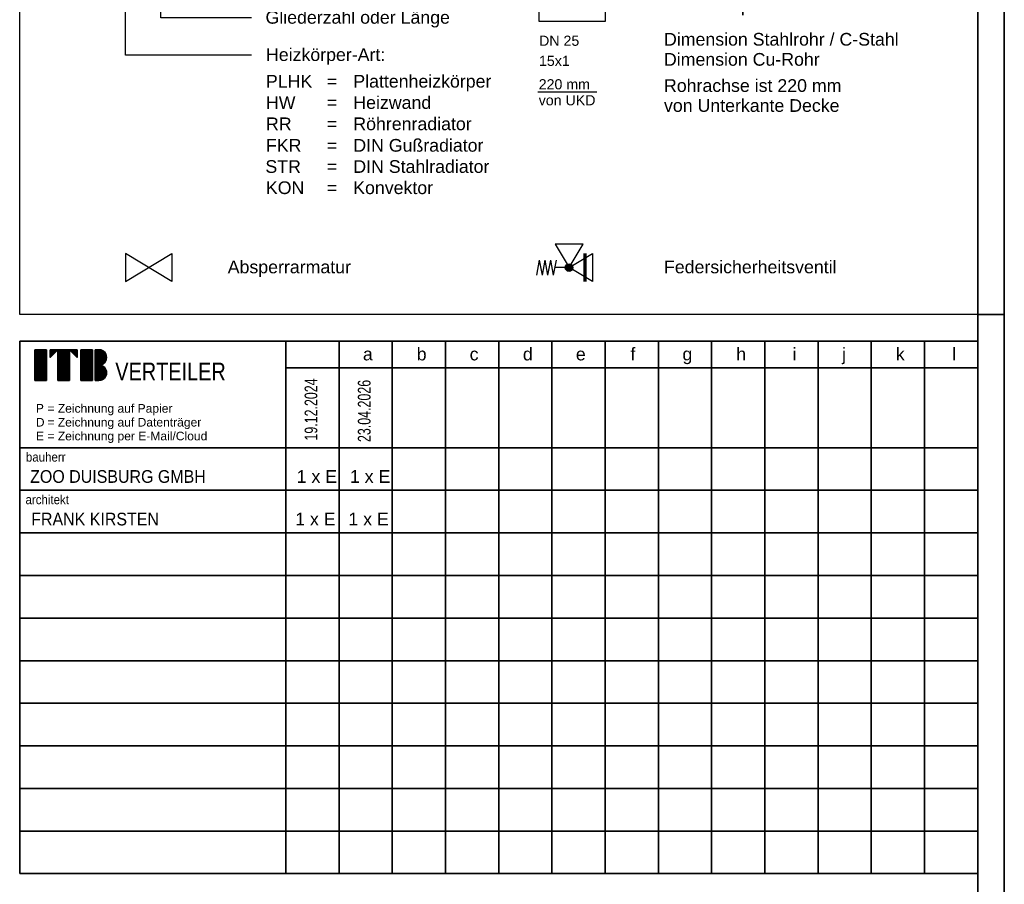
# Model space of a CAD drawing. Extents: x 199 to 1388, y 138 to 979.
# Tile 135 of 155: x 1203 to 1388, y 328 to 490. Entities that reach past the tile are written whole.
import ezdxf
from ezdxf.lldxf.tags import DXFTag

# ---------------------------------------------------------------- set-up
doc = ezdxf.new("R2010")
doc.units = 0
doc.layers.get('0').update_dxf_attribs({"lineweight": 25})
for name, color, linetype, lineweight in [('H_Geometrie', 7, 'Continuous', 25), ('Rahmen', 7, 'Continuous', 35), ('X_Geometrie', 7, 'Continuous', 25), ('X_Rahmen', 7, 'Continuous', 25), ('X_Text', 7, 'Continuous', 25), ('X_Verteiler', 7, 'Continuous', 35)]:
    doc.layers.add(name, color=color, linetype=linetype, lineweight=lineweight)
for name, color, linetype, lineweight, true_color in [('H_Ruecklauf', 5, 'STRICHLINIE2', 35, 0x0000ff), ('H_Vorlauf', 1, 'Continuous', 35, 0xff0000), ('UPO_Loop2', 140, 'Continuous', 30, 0x00bfff), ('Uponor_ZonenGrenze', 1, 'Continuous', 25, 0xff0000)]:
    doc.layers.add(name, color=color, linetype=linetype, lineweight=lineweight, true_color=true_color)
doc.styles.get("Standard").update_dxf_attribs({"font": 'arial.ttf'})
tags = doc.linetypes.add('STRICHLINIE2', pattern=[9.525, 6.35, -3.175]).pattern_tags.tags
tags[6:7] = [DXFTag(74, 4), DXFTag(75, 0), DXFTag(340, '0'), DXFTag(46, 0.0), DXFTag(50, 0.0), DXFTag(44, 0.0), DXFTag(45, 0.0)]
tags[4:5] = [DXFTag(74, 4), DXFTag(75, 0), DXFTag(340, '0'), DXFTag(46, 0.0), DXFTag(50, 0.0), DXFTag(44, 0.0), DXFTag(45, 0.0)]

# ---------------------------------------------------------------- blocks, each defined once
blk = doc.blocks.new('Blockreferenz-A07ET475DI', base_point=(1203.17, 329.99))
at = {"color": 0, "linetype": 'ByBlock', "ltscale": 0.35}
for p, q in [((1383.17, 429.99), (1203.17, 429.99)), ((1203.17, 329.99), (1203.17, 429.99)), ((1253.17, 329.99), (1253.17, 429.99)), ((1263.17, 329.99), (1263.17, 429.99)), ((1273.17, 329.99), (1273.17, 429.99)), ((1283.17, 329.99), (1283.17, 429.99)), ((1293.17, 329.99), (1293.17, 429.99)), ((1303.17, 329.99), (1303.17, 429.99)), ((1313.17, 329.99), (1313.17, 429.99)), ((1323.17, 329.99), (1323.17, 429.99)), ((1333.17, 329.99), (1333.17, 429.99)), ((1343.17, 329.99), (1343.17, 429.99)), ((1353.17, 329.99), (1353.17, 429.99)), ((1363.17, 329.99), (1363.17, 429.99)), ((1373.17, 329.99), (1373.17, 429.99)), ((1383.17, 329.99), (1383.17, 429.99)), ((1206.04, 422.64), (1206.04, 428.4)), ((1206.04, 428.4), (1208.2, 428.4)), ((1208.2, 428.4), (1208.2, 422.64)), ((1208.92, 428.4), (1213.96, 428.4)), ((1210.36, 428.4), (1208.92, 426.96)), ((1208.92, 426.96), (1208.92, 428.4)), ((1210.36, 422.64), (1210.36, 428.4)), ((1210.36, 422.64), (1210.36, 428.4)), ((1212.52, 428.4), (1212.52, 422.64)), ((1213.96, 426.96), (1212.52, 428.4)), ((1213.96, 426.96), (1212.52, 428.4)), ((1213.96, 428.4), (1213.96, 426.96)), ((1214.68, 422.64), (1214.68, 428.4)), ((1214.68, 428.4), (1216.84, 428.4)), ((1216.84, 428.4), (1216.84, 422.64)), ((1217.34, 422.64), (1217.34, 428.4)), ((1217.34, 428.4), (1218.06, 428.4)), ((1383.17, 424.99), (1253.17, 424.99)), ((1208.2, 422.64), (1206.04, 422.64)), ((1212.52, 422.64), (1210.36, 422.64)), ((1212.52, 422.64), (1210.36, 422.64)), ((1216.84, 422.64), (1214.68, 422.64)), ((1218.06, 422.64), (1217.34, 422.64)), ((1383.17, 409.99), (1203.17, 409.99)), ((1383.17, 401.99), (1203.17, 401.99)), ((1383.17, 393.99), (1203.17, 393.99)), ((1383.17, 385.99), (1203.17, 385.99)), ((1383.17, 377.99), (1203.17, 377.99)), ((1383.17, 369.99), (1203.17, 369.99)), ((1383.17, 361.99), (1203.17, 361.99)), ((1383.17, 353.99), (1203.17, 353.99)), ((1383.17, 345.99), (1203.17, 345.99)), ((1383.17, 337.99), (1203.17, 337.99)), ((1383.17, 329.99), (1203.17, 329.99))]:
    blk.add_line(p, q, dxfattribs=at)
for centre, end_param in [((1218.06, 426.96), 3.141593), ((1218.06, 424.08), 3.136357)]:
    blk.add_ellipse(centre, major_axis=(0, -1.44), ratio=1, start_param=0, end_param=end_param, dxfattribs=at)
at = {"layer": 'X_Geometrie', "color": 0, "linetype": 'ByBlock', "ltscale": 0.25}
for p, q in [((1206.04, 428.4), (1208.2, 428.4)), ((1206.04, 428.36), (1208.2, 428.36)), ((1206.04, 428.32), (1208.2, 428.32)), ((1206.04, 428.29), (1208.2, 428.29)), ((1206.04, 428.25), (1208.2, 428.25)), ((1206.04, 428.21), (1208.2, 428.21)), ((1206.04, 428.17), (1208.2, 428.17)), ((1206.04, 428.14), (1208.2, 428.14)), ((1206.04, 428.1), (1208.2, 428.1)), ((1206.04, 428.06), (1208.2, 428.06)), ((1206.04, 428.02), (1208.2, 428.02)), ((1206.04, 427.99), (1208.2, 427.99)), ((1206.04, 427.95), (1208.2, 427.95)), ((1206.04, 427.91), (1208.2, 427.91)), ((1206.04, 427.87), (1208.2, 427.87)), ((1206.04, 427.84), (1208.2, 427.84)), ((1206.04, 427.8), (1208.2, 427.8)), ((1206.04, 427.76), (1208.2, 427.76)), ((1206.04, 427.72), (1208.2, 427.72)), ((1206.04, 427.69), (1208.2, 427.69)), ((1206.04, 427.65), (1208.2, 427.65)), ((1206.04, 427.61), (1208.2, 427.61)), ((1206.04, 427.57), (1208.2, 427.57)), ((1206.04, 427.54), (1208.2, 427.54)), ((1206.04, 427.5), (1208.2, 427.5)), ((1206.04, 427.46), (1208.2, 427.46)), ((1206.04, 427.42), (1208.2, 427.42)), ((1206.04, 427.39), (1208.2, 427.39)), ((1208.92, 428.4), (1210.36, 428.4)), ((1208.92, 428.36), (1210.32, 428.36)), ((1208.92, 428.32), (1210.28, 428.32)), ((1208.92, 428.29), (1210.24, 428.29)), ((1208.92, 428.25), (1210.21, 428.25)), ((1208.92, 428.21), (1210.17, 428.21)), ((1208.92, 428.17), (1210.13, 428.17)), ((1208.92, 428.14), (1210.09, 428.14)), ((1208.92, 428.1), (1210.06, 428.1)), ((1208.92, 428.06), (1210.02, 428.06)), ((1208.92, 428.02), (1209.98, 428.02)), ((1208.92, 427.99), (1209.94, 427.99)), ((1208.92, 427.95), (1209.91, 427.95)), ((1208.92, 427.91), (1209.87, 427.91)), ((1208.92, 427.87), (1209.83, 427.87)), ((1208.92, 427.84), (1209.79, 427.84)), ((1208.92, 427.8), (1209.76, 427.8)), ((1208.92, 427.76), (1209.72, 427.76)), ((1208.92, 427.72), (1209.68, 427.72)), ((1208.92, 427.69), (1209.64, 427.69)), ((1208.92, 427.65), (1209.61, 427.65)), ((1208.92, 427.61), (1209.57, 427.61)), ((1208.92, 427.57), (1209.53, 427.57)), ((1208.92, 427.54), (1209.49, 427.54)), ((1208.92, 427.5), (1209.46, 427.5)), ((1208.92, 427.46), (1209.42, 427.46)), ((1208.92, 427.42), (1209.38, 427.42)), ((1208.92, 427.39), (1209.34, 427.39)), ((1210.36, 428.4), (1212.52, 428.4)), ((1210.36, 428.36), (1212.52, 428.36)), ((1210.36, 428.32), (1212.52, 428.32)), ((1210.36, 428.29), (1212.52, 428.29)), ((1210.36, 428.25), (1212.52, 428.25)), ((1210.36, 428.21), (1212.52, 428.21)), ((1210.36, 428.17), (1212.52, 428.17)), ((1210.36, 428.14), (1212.52, 428.14)), ((1210.36, 428.1), (1212.52, 428.1)), ((1210.36, 428.06), (1212.52, 428.06)), ((1210.36, 428.02), (1212.52, 428.02)), ((1210.36, 427.99), (1212.52, 427.99)), ((1210.36, 427.95), (1212.52, 427.95)), ((1210.36, 427.91), (1212.52, 427.91)), ((1210.36, 427.87), (1212.52, 427.87)), ((1210.36, 427.84), (1212.52, 427.84)), ((1210.36, 427.8), (1212.52, 427.8)), ((1210.36, 427.76), (1212.52, 427.76)), ((1210.36, 427.72), (1212.52, 427.72)), ((1210.36, 427.69), (1212.52, 427.69)), ((1210.36, 427.65), (1212.52, 427.65)), ((1210.36, 427.61), (1212.52, 427.61)), ((1210.36, 427.57), (1212.52, 427.57)), ((1210.36, 427.54), (1212.52, 427.54)), ((1210.36, 427.5), (1212.52, 427.5)), ((1210.36, 427.46), (1212.52, 427.46)), ((1210.36, 427.42), (1212.52, 427.42)), ((1210.36, 427.39), (1212.52, 427.39)), ((1212.52, 428.4), (1213.96, 428.4)), ((1212.56, 428.36), (1213.96, 428.36)), ((1212.6, 428.32), (1213.96, 428.32)), ((1212.64, 428.29), (1213.96, 428.29)), ((1212.67, 428.25), (1213.96, 428.25)), ((1212.71, 428.21), (1213.96, 428.21)), ((1212.75, 428.17), (1213.96, 428.17)), ((1212.79, 428.14), (1213.96, 428.14)), ((1212.82, 428.1), (1213.96, 428.1)), ((1212.86, 428.06), (1213.96, 428.06)), ((1212.9, 428.02), (1213.96, 428.02)), ((1212.94, 427.99), (1213.96, 427.99)), ((1212.97, 427.95), (1213.96, 427.95)), ((1213.01, 427.91), (1213.96, 427.91)), ((1213.05, 427.87), (1213.96, 427.87)), ((1213.09, 427.84), (1213.96, 427.84)), ((1213.12, 427.8), (1213.96, 427.8)), ((1213.16, 427.76), (1213.96, 427.76)), ((1213.2, 427.72), (1213.96, 427.72)), ((1213.24, 427.69), (1213.96, 427.69)), ((1213.27, 427.65), (1213.96, 427.65)), ((1213.31, 427.61), (1213.96, 427.61)), ((1213.35, 427.57), (1213.96, 427.57)), ((1213.39, 427.54), (1213.96, 427.54)), ((1213.42, 427.5), (1213.96, 427.5)), ((1213.46, 427.46), (1213.96, 427.46)), ((1213.5, 427.42), (1213.96, 427.42)), ((1213.54, 427.39), (1213.96, 427.39)), ((1214.68, 428.4), (1216.84, 428.4)), ((1214.68, 428.36), (1216.84, 428.36)), ((1214.68, 428.32), (1216.84, 428.32)), ((1214.68, 428.29), (1216.84, 428.29)), ((1214.68, 428.25), (1216.84, 428.25)), ((1214.68, 428.21), (1216.84, 428.21)), ((1214.68, 428.17), (1216.84, 428.17)), ((1214.68, 428.14), (1216.84, 428.14)), ((1214.68, 428.1), (1216.84, 428.1)), ((1214.68, 428.06), (1216.84, 428.06)), ((1214.68, 428.02), (1216.84, 428.02)), ((1214.68, 427.99), (1216.84, 427.99)), ((1214.68, 427.95), (1216.84, 427.95)), ((1214.68, 427.91), (1216.84, 427.91)), ((1214.68, 427.87), (1216.84, 427.87)), ((1214.68, 427.84), (1216.84, 427.84)), ((1214.68, 427.8), (1216.84, 427.8)), ((1214.68, 427.76), (1216.84, 427.76)), ((1214.68, 427.72), (1216.84, 427.72)), ((1214.68, 427.69), (1216.84, 427.69)), ((1214.68, 427.65), (1216.84, 427.65)), ((1214.68, 427.61), (1216.84, 427.61)), ((1214.68, 427.57), (1216.84, 427.57)), ((1214.68, 427.54), (1216.84, 427.54)), ((1214.68, 427.5), (1216.84, 427.5)), ((1214.68, 427.46), (1216.84, 427.46)), ((1214.68, 427.42), (1216.84, 427.42)), ((1214.68, 427.39), (1216.84, 427.39)), ((1217.34, 428.4), (1218.17, 428.4)), ((1217.34, 428.36), (1218.41, 428.36)), ((1217.34, 428.32), (1218.53, 428.32)), ((1217.34, 428.29), (1218.63, 428.29)), ((1217.34, 428.25), (1218.71, 428.25)), ((1217.34, 428.21), (1218.78, 428.21)), ((1217.34, 428.17), (1218.84, 428.17)), ((1217.34, 428.14), (1218.9, 428.14)), ((1217.34, 428.1), (1218.95, 428.1)), ((1217.34, 428.06), (1218.99, 428.06)), ((1217.34, 428.02), (1219.04, 428.02)), ((1217.34, 427.99), (1219.08, 427.99)), ((1217.34, 427.95), (1219.11, 427.95)), ((1217.34, 427.91), (1219.15, 427.91)), ((1217.34, 427.87), (1219.18, 427.87)), ((1217.34, 427.84), (1219.21, 427.84)), ((1217.34, 427.8), (1219.24, 427.8)), ((1217.34, 427.76), (1219.26, 427.76)), ((1217.34, 427.72), (1219.29, 427.72)), ((1217.34, 427.69), (1219.31, 427.69)), ((1217.34, 427.65), (1219.33, 427.65)), ((1217.34, 427.61), (1219.35, 427.61)), ((1217.34, 427.57), (1219.37, 427.57)), ((1217.34, 427.54), (1219.38, 427.54)), ((1217.34, 427.5), (1219.4, 427.5)), ((1217.34, 427.46), (1219.41, 427.46)), ((1217.34, 427.42), (1219.43, 427.42)), ((1217.34, 427.39), (1219.44, 427.39)), ((1206.04, 427.35), (1208.2, 427.35)), ((1206.04, 427.31), (1208.2, 427.31)), ((1206.04, 427.27), (1208.2, 427.27)), ((1206.04, 427.24), (1208.2, 427.24)), ((1206.04, 427.2), (1208.2, 427.2)), ((1206.04, 427.16), (1208.2, 427.16)), ((1206.04, 427.12), (1208.2, 427.12)), ((1206.04, 427.09), (1208.2, 427.09)), ((1206.04, 427.05), (1208.2, 427.05)), ((1206.04, 427.01), (1208.2, 427.01)), ((1206.04, 426.97), (1208.2, 426.97)), ((1206.04, 426.94), (1208.2, 426.94)), ((1206.04, 426.9), (1208.2, 426.9)), ((1206.04, 426.86), (1208.2, 426.86)), ((1206.04, 426.82), (1208.2, 426.82)), ((1206.04, 426.79), (1208.2, 426.79)), ((1206.04, 426.75), (1208.2, 426.75)), ((1206.04, 426.71), (1208.2, 426.71)), ((1206.04, 426.67), (1208.2, 426.67)), ((1206.04, 426.64), (1208.2, 426.64)), ((1206.04, 426.6), (1208.2, 426.6)), ((1206.04, 426.56), (1208.2, 426.56)), ((1206.04, 426.52), (1208.2, 426.52)), ((1206.04, 426.49), (1208.2, 426.49)), ((1206.04, 426.45), (1208.2, 426.45)), ((1206.04, 426.41), (1208.2, 426.41)), ((1206.04, 426.37), (1208.2, 426.37)), ((1206.04, 426.34), (1208.2, 426.34)), ((1206.04, 426.3), (1208.2, 426.3)), ((1206.04, 426.26), (1208.2, 426.26)), ((1206.04, 426.22), (1208.2, 426.22)), ((1206.04, 426.19), (1208.2, 426.19)), ((1206.04, 426.15), (1208.2, 426.15)), ((1206.04, 426.11), (1208.2, 426.11)), ((1206.04, 426.07), (1208.2, 426.07)), ((1206.04, 426.04), (1208.2, 426.04)), ((1206.04, 426), (1208.2, 426)), ((1206.04, 425.96), (1208.2, 425.96)), ((1206.04, 425.92), (1208.2, 425.92)), ((1206.04, 425.89), (1208.2, 425.89)), ((1206.04, 425.85), (1208.2, 425.85)), ((1206.04, 425.81), (1208.2, 425.81)), ((1206.04, 425.77), (1208.2, 425.77)), ((1206.04, 425.74), (1208.2, 425.74)), ((1206.04, 425.7), (1208.2, 425.7)), ((1206.04, 425.66), (1208.2, 425.66)), ((1206.04, 425.62), (1208.2, 425.62)), ((1206.04, 425.59), (1208.2, 425.59)), ((1206.04, 425.55), (1208.2, 425.55)), ((1206.04, 425.51), (1208.2, 425.51)), ((1208.92, 427.35), (1209.31, 427.35)), ((1208.92, 427.31), (1209.27, 427.31)), ((1208.92, 427.27), (1209.23, 427.27)), ((1208.92, 427.24), (1209.19, 427.24)), ((1208.92, 427.2), (1209.16, 427.2)), ((1208.92, 427.16), (1209.12, 427.16)), ((1208.92, 427.12), (1209.08, 427.12)), ((1208.92, 427.09), (1209.04, 427.09)), ((1208.92, 427.05), (1209.01, 427.05)), ((1208.92, 427.01), (1208.97, 427.01)), ((1208.92, 426.97), (1208.93, 426.97)), ((1210.36, 427.35), (1212.52, 427.35)), ((1210.36, 427.31), (1212.52, 427.31)), ((1210.36, 427.27), (1212.52, 427.27)), ((1210.36, 427.24), (1212.52, 427.24)), ((1210.36, 427.2), (1212.52, 427.2)), ((1210.36, 427.16), (1212.52, 427.16)), ((1210.36, 427.12), (1212.52, 427.12)), ((1210.36, 427.09), (1212.52, 427.09)), ((1210.36, 427.05), (1212.52, 427.05)), ((1210.36, 427.01), (1212.52, 427.01)), ((1210.36, 426.97), (1212.52, 426.97)), ((1210.36, 426.94), (1212.52, 426.94)), ((1210.36, 426.9), (1212.52, 426.9)), ((1210.36, 426.86), (1212.52, 426.86)), ((1210.36, 426.82), (1212.52, 426.82)), ((1210.36, 426.79), (1212.52, 426.79)), ((1210.36, 426.75), (1212.52, 426.75)), ((1210.36, 426.71), (1212.52, 426.71)), ((1210.36, 426.67), (1212.52, 426.67)), ((1210.36, 426.64), (1212.52, 426.64)), ((1210.36, 426.6), (1212.52, 426.6)), ((1210.36, 426.56), (1212.52, 426.56)), ((1210.36, 426.52), (1212.52, 426.52)), ((1210.36, 426.49), (1212.52, 426.49)), ((1210.36, 426.45), (1212.52, 426.45)), ((1210.36, 426.41), (1212.52, 426.41)), ((1210.36, 426.37), (1212.52, 426.37)), ((1210.36, 426.34), (1212.52, 426.34)), ((1210.36, 426.3), (1212.52, 426.3)), ((1210.36, 426.26), (1212.52, 426.26)), ((1210.36, 426.22), (1212.52, 426.22)), ((1210.36, 426.19), (1212.52, 426.19)), ((1210.36, 426.15), (1212.52, 426.15)), ((1210.36, 426.11), (1212.52, 426.11)), ((1210.36, 426.07), (1212.52, 426.07)), ((1210.36, 426.04), (1212.52, 426.04)), ((1210.36, 426), (1212.52, 426)), ((1210.36, 425.96), (1212.52, 425.96)), ((1210.36, 425.92), (1212.52, 425.92)), ((1210.36, 425.89), (1212.52, 425.89)), ((1210.36, 425.85), (1212.52, 425.85)), ((1210.36, 425.81), (1212.52, 425.81)), ((1210.36, 425.77), (1212.52, 425.77)), ((1210.36, 425.74), (1212.52, 425.74)), ((1210.36, 425.7), (1212.52, 425.7)), ((1210.36, 425.66), (1212.52, 425.66)), ((1210.36, 425.62), (1212.52, 425.62)), ((1210.36, 425.59), (1212.52, 425.59)), ((1210.36, 425.55), (1212.52, 425.55)), ((1210.36, 425.51), (1212.52, 425.51)), ((1213.57, 427.35), (1213.96, 427.35)), ((1213.61, 427.31), (1213.96, 427.31)), ((1213.65, 427.27), (1213.96, 427.27)), ((1213.69, 427.24), (1213.96, 427.24)), ((1213.72, 427.2), (1213.96, 427.2)), ((1213.76, 427.16), (1213.96, 427.16)), ((1213.8, 427.12), (1213.96, 427.12)), ((1213.84, 427.09), (1213.96, 427.09)), ((1213.87, 427.05), (1213.96, 427.05)), ((1213.91, 427.01), (1213.96, 427.01)), ((1213.95, 426.97), (1213.96, 426.97)), ((1214.68, 427.35), (1216.84, 427.35)), ((1214.68, 427.31), (1216.84, 427.31)), ((1214.68, 427.27), (1216.84, 427.27)), ((1214.68, 427.24), (1216.84, 427.24)), ((1214.68, 427.2), (1216.84, 427.2)), ((1214.68, 427.16), (1216.84, 427.16)), ((1214.68, 427.12), (1216.84, 427.12)), ((1214.68, 427.09), (1216.84, 427.09)), ((1214.68, 427.05), (1216.84, 427.05)), ((1214.68, 427.01), (1216.84, 427.01)), ((1214.68, 426.97), (1216.84, 426.97)), ((1214.68, 426.94), (1216.84, 426.94)), ((1214.68, 426.9), (1216.84, 426.9)), ((1214.68, 426.86), (1216.84, 426.86)), ((1214.68, 426.82), (1216.84, 426.82)), ((1214.68, 426.79), (1216.84, 426.79)), ((1214.68, 426.75), (1216.84, 426.75)), ((1214.68, 426.71), (1216.84, 426.71)), ((1214.68, 426.67), (1216.84, 426.67)), ((1214.68, 426.64), (1216.84, 426.64)), ((1214.68, 426.6), (1216.84, 426.6)), ((1214.68, 426.56), (1216.84, 426.56)), ((1214.68, 426.52), (1216.84, 426.52)), ((1214.68, 426.49), (1216.84, 426.49)), ((1214.68, 426.45), (1216.84, 426.45)), ((1214.68, 426.41), (1216.84, 426.41)), ((1214.68, 426.37), (1216.84, 426.37)), ((1214.68, 426.34), (1216.84, 426.34)), ((1214.68, 426.3), (1216.84, 426.3)), ((1214.68, 426.26), (1216.84, 426.26)), ((1214.68, 426.22), (1216.84, 426.22)), ((1214.68, 426.19), (1216.84, 426.19)), ((1214.68, 426.15), (1216.84, 426.15)), ((1214.68, 426.11), (1216.84, 426.11)), ((1214.68, 426.07), (1216.84, 426.07)), ((1214.68, 426.04), (1216.84, 426.04)), ((1214.68, 426), (1216.84, 426)), ((1214.68, 425.96), (1216.84, 425.96)), ((1214.68, 425.92), (1216.84, 425.92)), ((1214.68, 425.89), (1216.84, 425.89)), ((1214.68, 425.85), (1216.84, 425.85)), ((1214.68, 425.81), (1216.84, 425.81)), ((1214.68, 425.77), (1216.84, 425.77)), ((1214.68, 425.74), (1216.84, 425.74)), ((1214.68, 425.7), (1216.84, 425.7)), ((1214.68, 425.66), (1216.84, 425.66)), ((1214.68, 425.62), (1216.84, 425.62)), ((1214.68, 425.59), (1216.84, 425.59)), ((1214.68, 425.55), (1216.84, 425.55)), ((1214.68, 425.51), (1216.84, 425.51)), ((1217.34, 427.35), (1219.45, 427.35)), ((1217.34, 427.31), (1219.46, 427.31)), ((1217.34, 427.27), (1219.47, 427.27)), ((1217.34, 427.24), (1219.48, 427.24)), ((1217.34, 427.2), (1219.48, 427.2)), ((1217.34, 427.16), (1219.49, 427.16)), ((1217.34, 427.12), (1219.49, 427.12)), ((1217.34, 427.09), (1219.5, 427.09)), ((1217.34, 427.05), (1219.5, 427.05)), ((1217.34, 427.01), (1219.5, 427.01)), ((1217.34, 426.97), (1219.5, 426.97)), ((1217.34, 426.94), (1219.5, 426.94)), ((1217.34, 426.9), (1219.5, 426.9)), ((1217.34, 426.86), (1219.5, 426.86)), ((1217.34, 426.82), (1219.5, 426.82)), ((1217.34, 426.79), (1219.49, 426.79)), ((1217.34, 426.75), (1219.49, 426.75)), ((1217.34, 426.71), (1219.48, 426.71)), ((1217.34, 426.67), (1219.47, 426.67)), ((1217.34, 426.64), (1219.47, 426.64)), ((1217.34, 426.6), (1219.46, 426.6)), ((1217.34, 426.56), (1219.45, 426.56)), ((1217.34, 426.52), (1219.44, 426.52)), ((1217.34, 426.49), (1219.42, 426.49)), ((1217.34, 426.45), (1219.41, 426.45)), ((1217.34, 426.41), (1219.39, 426.41)), ((1217.34, 426.37), (1219.38, 426.37)), ((1217.34, 426.34), (1219.36, 426.34)), ((1217.34, 426.3), (1219.34, 426.3)), ((1217.34, 426.26), (1219.32, 426.26)), ((1217.34, 426.22), (1219.3, 426.22)), ((1217.34, 426.19), (1219.28, 426.19)), ((1217.34, 426.15), (1219.25, 426.15)), ((1217.34, 426.11), (1219.22, 426.11)), ((1217.34, 426.07), (1219.2, 426.07)), ((1217.34, 426.04), (1219.17, 426.04)), ((1217.34, 426), (1219.13, 426)), ((1217.34, 425.96), (1219.1, 425.96)), ((1217.34, 425.92), (1219.06, 425.92)), ((1217.34, 425.89), (1219.02, 425.89)), ((1217.34, 425.85), (1218.98, 425.85)), ((1217.34, 425.81), (1218.93, 425.81)), ((1217.34, 425.77), (1218.88, 425.77)), ((1217.34, 425.74), (1218.82, 425.74)), ((1217.34, 425.7), (1218.75, 425.7)), ((1217.34, 425.66), (1218.68, 425.66)), ((1217.34, 425.62), (1218.59, 425.62)), ((1217.34, 425.59), (1218.49, 425.59)), ((1217.34, 425.55), (1218.34, 425.55)), ((1217.34, 425.51), (1218.24, 425.51)), ((1206.04, 425.47), (1208.2, 425.47)), ((1206.04, 425.44), (1208.2, 425.44)), ((1206.04, 425.4), (1208.2, 425.4)), ((1206.04, 425.36), (1208.2, 425.36)), ((1206.04, 425.32), (1208.2, 425.32)), ((1206.04, 425.29), (1208.2, 425.29)), ((1206.04, 425.25), (1208.2, 425.25)), ((1206.04, 425.21), (1208.2, 425.21)), ((1206.04, 425.17), (1208.2, 425.17)), ((1206.04, 425.14), (1208.2, 425.14)), ((1206.04, 425.1), (1208.2, 425.1)), ((1206.04, 425.06), (1208.2, 425.06)), ((1206.04, 425.02), (1208.2, 425.02)), ((1206.04, 424.99), (1208.2, 424.99)), ((1206.04, 424.95), (1208.2, 424.95)), ((1206.04, 424.91), (1208.2, 424.91)), ((1206.04, 424.87), (1208.2, 424.87)), ((1206.04, 424.84), (1208.2, 424.84)), ((1206.04, 424.8), (1208.2, 424.8)), ((1206.04, 424.76), (1208.2, 424.76)), ((1206.04, 424.72), (1208.2, 424.72)), ((1206.04, 424.69), (1208.2, 424.69)), ((1206.04, 424.65), (1208.2, 424.65)), ((1206.04, 424.61), (1208.2, 424.61)), ((1206.04, 424.57), (1208.2, 424.57)), ((1206.04, 424.54), (1208.2, 424.54)), ((1206.04, 424.5), (1208.2, 424.5)), ((1206.04, 424.46), (1208.2, 424.46)), ((1206.04, 424.42), (1208.2, 424.42)), ((1206.04, 424.39), (1208.2, 424.39)), ((1206.04, 424.35), (1208.2, 424.35)), ((1206.04, 424.31), (1208.2, 424.31)), ((1206.04, 424.27), (1208.2, 424.27)), ((1206.04, 424.24), (1208.2, 424.24)), ((1206.04, 424.2), (1208.2, 424.2)), ((1206.04, 424.16), (1208.2, 424.16)), ((1206.04, 424.12), (1208.2, 424.12)), ((1206.04, 424.09), (1208.2, 424.09)), ((1206.04, 424.05), (1208.2, 424.05)), ((1206.04, 424.01), (1208.2, 424.01)), ((1206.04, 423.97), (1208.2, 423.97)), ((1206.04, 423.94), (1208.2, 423.94)), ((1206.04, 423.9), (1208.2, 423.9)), ((1206.04, 423.86), (1208.2, 423.86)), ((1206.04, 423.82), (1208.2, 423.82)), ((1206.04, 423.79), (1208.2, 423.79)), ((1206.04, 423.75), (1208.2, 423.75)), ((1206.04, 423.71), (1208.2, 423.71)), ((1206.04, 423.67), (1208.2, 423.67)), ((1210.36, 425.47), (1212.52, 425.47)), ((1210.36, 425.44), (1212.52, 425.44)), ((1210.36, 425.4), (1212.52, 425.4)), ((1210.36, 425.36), (1212.52, 425.36)), ((1210.36, 425.32), (1212.52, 425.32)), ((1210.36, 425.29), (1212.52, 425.29)), ((1210.36, 425.25), (1212.52, 425.25)), ((1210.36, 425.21), (1212.52, 425.21)), ((1210.36, 425.17), (1212.52, 425.17)), ((1210.36, 425.14), (1212.52, 425.14)), ((1210.36, 425.1), (1212.52, 425.1)), ((1210.36, 425.06), (1212.52, 425.06)), ((1210.36, 425.02), (1212.52, 425.02)), ((1210.36, 424.99), (1212.52, 424.99)), ((1210.36, 424.95), (1212.52, 424.95)), ((1210.36, 424.91), (1212.52, 424.91)), ((1210.36, 424.87), (1212.52, 424.87)), ((1210.36, 424.84), (1212.52, 424.84)), ((1210.36, 424.8), (1212.52, 424.8)), ((1210.36, 424.76), (1212.52, 424.76)), ((1210.36, 424.72), (1212.52, 424.72)), ((1210.36, 424.69), (1212.52, 424.69)), ((1210.36, 424.65), (1212.52, 424.65)), ((1210.36, 424.61), (1212.52, 424.61)), ((1210.36, 424.57), (1212.52, 424.57)), ((1210.36, 424.54), (1212.52, 424.54)), ((1210.36, 424.5), (1212.52, 424.5)), ((1210.36, 424.46), (1212.52, 424.46)), ((1210.36, 424.42), (1212.52, 424.42)), ((1210.36, 424.39), (1212.52, 424.39)), ((1210.36, 424.35), (1212.52, 424.35)), ((1210.36, 424.31), (1212.52, 424.31)), ((1210.36, 424.27), (1212.52, 424.27)), ((1210.36, 424.24), (1212.52, 424.24)), ((1210.36, 424.2), (1212.52, 424.2)), ((1210.36, 424.16), (1212.52, 424.16)), ((1210.36, 424.12), (1212.52, 424.12)), ((1210.36, 424.09), (1212.52, 424.09)), ((1210.36, 424.05), (1212.52, 424.05)), ((1210.36, 424.01), (1212.52, 424.01)), ((1210.36, 423.97), (1212.52, 423.97)), ((1210.36, 423.94), (1212.52, 423.94)), ((1210.36, 423.9), (1212.52, 423.9)), ((1210.36, 423.86), (1212.52, 423.86)), ((1210.36, 423.82), (1212.52, 423.82)), ((1210.36, 423.79), (1212.52, 423.79)), ((1210.36, 423.75), (1212.52, 423.75)), ((1210.36, 423.71), (1212.52, 423.71)), ((1210.36, 423.67), (1212.52, 423.67)), ((1214.68, 425.47), (1216.84, 425.47)), ((1214.68, 425.44), (1216.84, 425.44)), ((1214.68, 425.4), (1216.84, 425.4)), ((1214.68, 425.36), (1216.84, 425.36)), ((1214.68, 425.32), (1216.84, 425.32)), ((1214.68, 425.29), (1216.84, 425.29)), ((1214.68, 425.25), (1216.84, 425.25)), ((1214.68, 425.21), (1216.84, 425.21)), ((1214.68, 425.17), (1216.84, 425.17)), ((1214.68, 425.14), (1216.84, 425.14)), ((1214.68, 425.1), (1216.84, 425.1)), ((1214.68, 425.06), (1216.84, 425.06)), ((1214.68, 425.02), (1216.84, 425.02)), ((1214.68, 424.99), (1216.84, 424.99)), ((1214.68, 424.95), (1216.84, 424.95)), ((1214.68, 424.91), (1216.84, 424.91)), ((1214.68, 424.87), (1216.84, 424.87)), ((1214.68, 424.84), (1216.84, 424.84)), ((1214.68, 424.8), (1216.84, 424.8)), ((1214.68, 424.76), (1216.84, 424.76)), ((1214.68, 424.72), (1216.84, 424.72)), ((1214.68, 424.69), (1216.84, 424.69)), ((1214.68, 424.65), (1216.84, 424.65)), ((1214.68, 424.61), (1216.84, 424.61)), ((1214.68, 424.57), (1216.84, 424.57)), ((1214.68, 424.54), (1216.84, 424.54)), ((1214.68, 424.5), (1216.84, 424.5)), ((1214.68, 424.46), (1216.84, 424.46)), ((1214.68, 424.42), (1216.84, 424.42)), ((1214.68, 424.39), (1216.84, 424.39)), ((1214.68, 424.35), (1216.84, 424.35)), ((1214.68, 424.31), (1216.84, 424.31)), ((1214.68, 424.27), (1216.84, 424.27)), ((1214.68, 424.24), (1216.84, 424.24)), ((1214.68, 424.2), (1216.84, 424.2)), ((1214.68, 424.16), (1216.84, 424.16)), ((1214.68, 424.12), (1216.84, 424.12)), ((1214.68, 424.09), (1216.84, 424.09)), ((1214.68, 424.05), (1216.84, 424.05)), ((1214.68, 424.01), (1216.84, 424.01)), ((1214.68, 423.97), (1216.84, 423.97)), ((1214.68, 423.94), (1216.84, 423.94)), ((1214.68, 423.9), (1216.84, 423.9)), ((1214.68, 423.86), (1216.84, 423.86)), ((1214.68, 423.82), (1216.84, 423.82)), ((1214.68, 423.79), (1216.84, 423.79)), ((1214.68, 423.75), (1216.84, 423.75)), ((1214.68, 423.71), (1216.84, 423.71)), ((1214.68, 423.67), (1216.84, 423.67)), ((1217.34, 425.47), (1218.44, 425.47)), ((1217.34, 425.44), (1218.55, 425.44)), ((1217.34, 425.4), (1218.65, 425.4)), ((1217.34, 425.36), (1218.73, 425.36)), ((1217.34, 425.32), (1218.79, 425.32)), ((1217.34, 425.29), (1218.85, 425.29)), ((1217.34, 425.25), (1218.91, 425.25)), ((1217.34, 425.21), (1218.96, 425.21)), ((1217.34, 425.17), (1219, 425.17)), ((1217.34, 425.14), (1219.05, 425.14)), ((1217.34, 425.1), (1219.08, 425.1)), ((1217.34, 425.06), (1219.12, 425.06)), ((1217.34, 425.02), (1219.15, 425.02)), ((1217.34, 424.99), (1219.18, 424.99)), ((1217.34, 424.95), (1219.21, 424.95)), ((1217.34, 424.91), (1219.24, 424.91)), ((1217.34, 424.87), (1219.27, 424.87)), ((1217.34, 424.84), (1219.29, 424.84)), ((1217.34, 424.8), (1219.31, 424.8)), ((1217.34, 424.76), (1219.33, 424.76)), ((1217.34, 424.72), (1219.35, 424.72)), ((1217.34, 424.69), (1219.37, 424.69)), ((1217.34, 424.65), (1219.39, 424.65)), ((1217.34, 424.61), (1219.4, 424.61)), ((1217.34, 424.57), (1219.42, 424.57)), ((1217.34, 424.54), (1219.43, 424.54)), ((1217.34, 424.5), (1219.44, 424.5)), ((1217.34, 424.46), (1219.45, 424.46)), ((1217.34, 424.42), (1219.46, 424.42)), ((1217.34, 424.39), (1219.47, 424.39)), ((1217.34, 424.35), (1219.48, 424.35)), ((1217.34, 424.31), (1219.49, 424.31)), ((1217.34, 424.27), (1219.49, 424.27)), ((1217.34, 424.24), (1219.5, 424.24)), ((1217.34, 424.2), (1219.5, 424.2)), ((1217.34, 424.16), (1219.5, 424.16)), ((1217.34, 424.12), (1219.5, 424.12)), ((1217.34, 424.09), (1219.5, 424.09)), ((1217.34, 424.05), (1219.5, 424.05)), ((1217.34, 424.01), (1219.5, 424.01)), ((1217.34, 423.97), (1219.5, 423.97)), ((1217.34, 423.94), (1219.5, 423.94)), ((1217.34, 423.9), (1219.49, 423.9)), ((1217.34, 423.86), (1219.49, 423.86)), ((1217.34, 423.82), (1219.48, 423.82)), ((1217.34, 423.79), (1219.47, 423.79)), ((1217.34, 423.75), (1219.46, 423.75)), ((1217.34, 423.71), (1219.45, 423.71)), ((1217.34, 423.67), (1219.44, 423.67)), ((1206.04, 423.64), (1208.2, 423.64)), ((1206.04, 423.6), (1208.2, 423.6)), ((1206.04, 423.56), (1208.2, 423.56)), ((1206.04, 423.52), (1208.2, 423.52)), ((1206.04, 423.49), (1208.2, 423.49)), ((1206.04, 423.45), (1208.2, 423.45)), ((1206.04, 423.41), (1208.2, 423.41)), ((1206.04, 423.37), (1208.2, 423.37)), ((1206.04, 423.34), (1208.2, 423.34)), ((1206.04, 423.3), (1208.2, 423.3)), ((1206.04, 423.26), (1208.2, 423.26)), ((1206.04, 423.22), (1208.2, 423.22)), ((1206.04, 423.19), (1208.2, 423.19)), ((1206.04, 423.15), (1208.2, 423.15)), ((1206.04, 423.11), (1208.2, 423.11)), ((1206.04, 423.07), (1208.2, 423.07)), ((1206.04, 423.04), (1208.2, 423.04)), ((1206.04, 423), (1208.2, 423)), ((1206.04, 422.96), (1208.2, 422.96)), ((1206.04, 422.92), (1208.2, 422.92)), ((1206.04, 422.89), (1208.2, 422.89)), ((1206.04, 422.85), (1208.2, 422.85)), ((1206.04, 422.81), (1208.2, 422.81)), ((1206.04, 422.77), (1208.2, 422.77)), ((1206.04, 422.74), (1208.2, 422.74)), ((1206.04, 422.7), (1208.2, 422.7)), ((1206.04, 422.66), (1208.2, 422.66)), ((1210.36, 423.64), (1212.52, 423.64)), ((1210.36, 423.6), (1212.52, 423.6)), ((1210.36, 423.56), (1212.52, 423.56)), ((1210.36, 423.52), (1212.52, 423.52)), ((1210.36, 423.49), (1212.52, 423.49)), ((1210.36, 423.45), (1212.52, 423.45)), ((1210.36, 423.41), (1212.52, 423.41)), ((1210.36, 423.37), (1212.52, 423.37)), ((1210.36, 423.34), (1212.52, 423.34)), ((1210.36, 423.3), (1212.52, 423.3)), ((1210.36, 423.26), (1212.52, 423.26)), ((1210.36, 423.22), (1212.52, 423.22)), ((1210.36, 423.19), (1212.52, 423.19)), ((1210.36, 423.15), (1212.52, 423.15)), ((1210.36, 423.11), (1212.52, 423.11)), ((1210.36, 423.07), (1212.52, 423.07)), ((1210.36, 423.04), (1212.52, 423.04)), ((1210.36, 423), (1212.52, 423)), ((1210.36, 422.96), (1212.52, 422.96)), ((1210.36, 422.92), (1212.52, 422.92)), ((1210.36, 422.89), (1212.52, 422.89)), ((1210.36, 422.85), (1212.52, 422.85)), ((1210.36, 422.81), (1212.52, 422.81)), ((1210.36, 422.77), (1212.52, 422.77)), ((1210.36, 422.74), (1212.52, 422.74)), ((1210.36, 422.7), (1212.52, 422.7)), ((1210.36, 422.66), (1212.52, 422.66)), ((1214.68, 423.64), (1216.84, 423.64)), ((1214.68, 423.6), (1216.84, 423.6)), ((1214.68, 423.56), (1216.84, 423.56)), ((1214.68, 423.52), (1216.84, 423.52)), ((1214.68, 423.49), (1216.84, 423.49)), ((1214.68, 423.45), (1216.84, 423.45)), ((1214.68, 423.41), (1216.84, 423.41)), ((1214.68, 423.37), (1216.84, 423.37)), ((1214.68, 423.34), (1216.84, 423.34)), ((1214.68, 423.3), (1216.84, 423.3)), ((1214.68, 423.26), (1216.84, 423.26)), ((1214.68, 423.22), (1216.84, 423.22)), ((1214.68, 423.19), (1216.84, 423.19)), ((1214.68, 423.15), (1216.84, 423.15)), ((1214.68, 423.11), (1216.84, 423.11)), ((1214.68, 423.07), (1216.84, 423.07)), ((1214.68, 423.04), (1216.84, 423.04)), ((1214.68, 423), (1216.84, 423)), ((1214.68, 422.96), (1216.84, 422.96)), ((1214.68, 422.92), (1216.84, 422.92)), ((1214.68, 422.89), (1216.84, 422.89)), ((1214.68, 422.85), (1216.84, 422.85)), ((1214.68, 422.81), (1216.84, 422.81)), ((1214.68, 422.77), (1216.84, 422.77)), ((1214.68, 422.74), (1216.84, 422.74)), ((1214.68, 422.7), (1216.84, 422.7)), ((1214.68, 422.66), (1216.84, 422.66)), ((1217.34, 423.64), (1219.43, 423.64)), ((1217.34, 423.6), (1219.42, 423.6)), ((1217.34, 423.56), (1219.41, 423.56)), ((1217.34, 423.52), (1219.39, 423.52)), ((1217.34, 423.49), (1219.37, 423.49)), ((1217.34, 423.45), (1219.36, 423.45)), ((1217.34, 423.41), (1219.34, 423.41)), ((1217.34, 423.37), (1219.32, 423.37)), ((1217.34, 423.34), (1219.3, 423.34)), ((1217.34, 423.3), (1219.27, 423.3)), ((1217.34, 423.26), (1219.25, 423.26)), ((1217.34, 423.22), (1219.22, 423.22)), ((1217.34, 423.19), (1219.19, 423.19)), ((1217.34, 423.15), (1219.16, 423.15)), ((1217.34, 423.11), (1219.13, 423.11)), ((1217.34, 423.07), (1219.09, 423.07)), ((1217.34, 423.04), (1219.05, 423.04)), ((1217.34, 423), (1219.01, 423)), ((1217.34, 422.96), (1218.97, 422.96)), ((1217.34, 422.92), (1218.92, 422.92)), ((1217.34, 422.89), (1218.87, 422.89)), ((1217.34, 422.85), (1218.81, 422.85)), ((1217.34, 422.81), (1218.74, 422.81)), ((1217.34, 422.77), (1218.66, 422.77)), ((1217.34, 422.74), (1218.57, 422.74)), ((1217.34, 422.7), (1218.46, 422.7)), ((1217.34, 422.66), (1218.29, 422.66))]:
    blk.add_line(p, q, dxfattribs=at)
at = {"color": 0, "attachment_point": 1}
for s, insert, char_height in [('{\\fArial;a}', (1267.66, 428.78), 2.3862), ('{\\fArial;b}', (1277.77, 428.78), 2.3862), ('{\\fArial;c}', (1287.72, 428.78), 2.3862), ('{\\fArial;d}', (1297.72, 428.78), 2.3862), ('{\\fArial;e}', (1307.67, 428.78), 2.3862), ('{\\fArial;f}', (1317.92, 428.78), 2.3862), ('{\\fArial;g}', (1327.7, 428.78), 2.3862), ('{\\fArial;h}', (1337.81, 428.78), 2.3862), ('{\\fArial;i}', (1348.37, 428.78), 2.3862), ('{\\fArial;j}', (1357.69, 428.78), 2.3862), ('{\\fArial;k}', (1367.79, 428.78), 2.3862), ('{\\fArial;l}', (1378.37, 428.78), 2.3862), ('{\\W0.9;\\fArial;bauherr}', (1204.34, 409.1), 1.7181), ('{\\W0.9;\\fArial;ZOO DUISBURG GMBH}', (1205.14, 405.78), 2.3862), ('{\\fArial;1 x E}', (1255.21, 405.78), 2.3862), ('{\\fArial;1 x E}', (1265.21, 405.78), 2.3862), ('{\\W0.9;\\fArial;architekt}', (1204.27, 401.1), 1.7181), ('{\\W0.9;\\fArial;FRANK KIRSTEN}', (1205.34, 397.78), 2.3862), ('{\\fArial;1 x E}', (1254.93, 397.78), 2.3862), ('{\\fArial;1 x E}', (1264.93, 397.78), 2.3862)]:
    blk.add_mtext(s, dxfattribs=dict(at, insert=insert, char_height=char_height))
at = {"color": 0, "linetype": 'ByBlock', "ltscale": 0.35, "attachment_point": 1}
for s, insert, char_height in [('{\\W0.8;\\fArial;VERTEILER}', (1221.14, 425.98), 3.3407), ('{\\fArial;P}', (1206.21, 418.21), 1.6226), ('{\\fArial;= Zeichnung auf Papier}', (1208.38, 418.19), 1.6226), ('{\\fArial;D}', (1206.21, 415.59), 1.6226), ('{\\fArial;= Zeichnung auf Datenträger}', (1208.38, 415.59), 1.6226), ('{\\fArial;E}', (1206.22, 413), 1.6226), ('{\\fArial;= Zeichnung per E-Mail/Cloud}', (1208.38, 413), 1.6226)]:
    blk.add_mtext(s, dxfattribs=dict(at, insert=insert, char_height=char_height))
at = {"color": 0, "char_height": 2.3862, "attachment_point": 1, "rotation": 90}
for s, insert in [('{\\W0.7;\\fArial;19.12.2024}', (1256.71, 411.33)), ('{\\W0.7;\\fArial;23.04.2026}', (1266.71, 411.06))]:
    blk.add_mtext(s, dxfattribs=dict(at, insert=insert))
blk = doc.blocks.new('Blockreferenz-A07ET479DI', base_point=(1203.17, 434.99))
at = {"layer": 'H_Geometrie', "lineweight": -2}
blk.add_hatch(color=0, dxfattribs=at).paths.add_polyline_path([(1306.39, 443.12), (1306.57, 443.15), (1306.74, 443.22), (1306.89, 443.33), (1307, 443.47), (1307.07, 443.64), (1307.09, 443.82), (1307.07, 444), (1307, 444.17), (1306.89, 444.32), (1306.74, 444.43), (1306.57, 444.5), (1306.39, 444.52), (1306.21, 444.5), (1306.04, 444.43), (1305.9, 444.32), (1305.78, 444.17), (1305.71, 444), (1305.69, 443.82), (1305.71, 443.64), (1305.78, 443.47), (1305.9, 443.33), (1306.04, 443.22), (1306.21, 443.15)])
at = {"color": 42, "linetype": 'ByBlock', "lineweight": -2, "ltscale": 0.25, "true_color": 0xcc9900}
for p, q in [((1300.71, 500.1), (1300.71, 490.1)), ((1313.23, 500.1), (1300.71, 500.1)), ((1313.23, 490.1), (1313.23, 500.1)), ((1300.71, 495.1), (1313.23, 495.1)), ((1300.71, 490.1), (1313.23, 490.1))]:
    blk.add_line(p, q, dxfattribs=at)
at = {"layer": 'H_Geometrie', "color": 0, "lineweight": -2}
for p, q in [((1309.02, 448.2), (1303.77, 448.2)), ((1303.77, 448.2), (1306.39, 443.82)), ((1306.39, 443.82), (1309.02, 448.2)), ((1223.03, 441.2), (1231.78, 446.45)), ((1231.78, 441.2), (1223.03, 446.45)), ((1223.03, 446.45), (1223.03, 441.2)), ((1231.78, 446.45), (1231.78, 441.2)), ((1306.39, 443.82), (1310.77, 446.45)), ((1309.19, 446.45), (1309.19, 441.2)), ((1309.37, 446.45), (1309.37, 441.2)), ((1309.54, 446.45), (1309.54, 441.2)), ((1310.77, 446.45), (1310.77, 441.2)), ((1300.79, 445.22), (1300.27, 442.42)), ((1300.79, 445.22), (1301.32, 442.42)), ((1301.84, 445.22), (1301.32, 442.42)), ((1301.84, 445.22), (1302.37, 442.42)), ((1302.89, 445.22), (1302.37, 442.42)), ((1302.89, 445.22), (1303.42, 442.42)), ((1303.94, 445.22), (1303.42, 442.42)), ((1306.39, 443.82), (1303.68, 443.82)), ((1310.77, 441.2), (1306.39, 443.82))]:
    blk.add_line(p, q, dxfattribs=at)
blk.add_circle((1306.39, 443.82), 0.7, dxfattribs=at)
at = {"layer": 'H_Ruecklauf', "linetype": 'STRICHLINIE2', "ltscale": 0.35}
blk.add_line((1221.82, 528.37), (1332.06, 528.37), dxfattribs=at)
at = {"layer": 'H_Vorlauf', "linetype": 'ByBlock', "ltscale": 0.35}
blk.add_line((1221.82, 533.37), (1332.06, 533.37), dxfattribs=at)
at = {"layer": 'UPO_Loop2', "color": 219, "linetype": 'ByBlock', "lineweight": 80, "ltscale": 0.8, "true_color": 0x642165}
blk.add_line((1221.82, 523.37), (1332.06, 523.37), dxfattribs=at)
at = {"layer": 'Uponor_ZonenGrenze', "linetype": 'ByBlock', "lineweight": -2, "ltscale": 0.25}
blk.add_line((1221.82, 518.37), (1332.06, 518.37), dxfattribs=at)
at = {"layer": 'X_Geometrie', "color": 0, "linetype": 'ByBlock', "lineweight": -2, "ltscale": 0.25}
for p, q in [((1203.17, 434.99), (1203.17, 547.9)), ((1383.17, 547.9), (1203.17, 547.9)), ((1383.17, 547.9), (1203.7, 547.9)), ((1383.17, 434.99), (1383.17, 547.9)), ((1223.03, 483.75), (1223.03, 507.23)), ((1229.72, 490.75), (1229.72, 507.23)), ((1235.72, 497.75), (1235.72, 507.23)), ((1240.83, 504.75), (1240.83, 507.23)), ((1246.7, 504.75), (1240.83, 504.75)), ((1246.7, 497.75), (1235.72, 497.75)), ((1246.7, 490.75), (1229.72, 490.75)), ((1246.7, 483.75), (1223.03, 483.75)), ((1300.53, 476.82), (1311.6, 476.82)), ((1383.17, 434.99), (1203.17, 434.99))]:
    blk.add_line(p, q, dxfattribs=at)
at = {"color": 0, "linetype": 'ByBlock', "lineweight": -2, "ltscale": 0.25, "attachment_point": 1}
for s, insert, char_height in [('{\\fArial;Legende: Heizung}', (1206.1, 545.48), 3.3407), ('{\\fArial;Vorlauf}', (1335.16, 534.54), 2.3862), ('{\\fArial;Rückauf}', (1335.41, 529.54), 2.3862), ('{\\fArial;Wand-Fläche}', (1335.41, 524.54), 2.3862), ('{\\fArial;Decke-Fläche}', (1335.39, 519.54), 2.3862), ('{\\fArial;RR 12/600/65}', (1221.82, 511.27), 2.5), ('{\\fArial;Tiefe oder Typ}', (1249.26, 506.02), 2.3862), ('{\\fArial;Höhe}', (1249.45, 499.02), 2.3862), ('{\\fArial;Raumnummer }', (1324.15, 499.34), 2.3862), ('{\\fArial;Raumtemperatur }', (1324.24, 494.34), 2.3862), ('{\\fArial;Gliederzahl oder Länge}', (1249.36, 492.02), 2.3862), ('{\\fArial;DN 25}', (1300.76, 487.39), 1.9089), ('{\\fArial;Dimension Stahlrohr / C-Stahl}', (1324.23, 487.9), 2.3862), ('{\\fArial;Heizkörper-Art:}', (1249.45, 485.02), 2.3862), ('{\\fArial;15x1}', (1300.74, 483.61), 1.9089), ('{\\fArial;Dimension Cu-Rohr}', (1324.22, 484.13), 2.3862), ('{\\fArial;PLHK}', (1249.44, 480.02), 2.3862), ('{\\fArial;=}', (1260.86, 480.02), 2.3862), ('{\\fArial;Plattenheizkörper}', (1265.86, 480.02), 2.3862), ('{\\fArial;220 mm}', (1300.69, 479.21), 1.9089), ('{\\fArial;Rohrachse ist 220 mm }', (1324.23, 479.21), 2.3862), ('{\\fArial;HW}', (1249.44, 476.02), 2.3862), ('{\\fArial;Heizwand}', (1265.86, 476.02), 2.3862), ('{\\fArial;von UKD}', (1300.69, 476.21), 1.9089), ('{\\fArial;von Unterkante Decke}', (1324.23, 475.46), 2.3862), ('{\\fArial;=}', (1260.86, 476.02), 2.3862), ('{\\fArial;RR}', (1249.45, 472.02), 2.3862), ('{\\fArial;Röhrenradiator}', (1265.86, 472.02), 2.3862), ('{\\fArial;=}', (1260.86, 472.02), 2.3862), ('{\\fArial;DIN Gußradiator}', (1265.86, 467.98), 2.3862), ('{\\fArial;FKR}', (1249.45, 467.98), 2.3862), ('{\\fArial;=}', (1260.86, 467.98), 2.3862), ('{\\fArial;STR}', (1249.34, 464), 2.3862), ('{\\fArial;=}', (1260.86, 464), 2.3862), ('{\\fArial;DIN Stahlradiator}', (1265.86, 464), 2.3862), ('{\\fArial;KON}', (1249.43, 460.02), 2.3862), ('{\\fArial;=}', (1260.86, 460.02), 2.3862), ('{\\fArial;Konvektor}', (1265.84, 460.02), 2.3862), ('{\\fArial;Absperrarmatur}', (1242.26, 445.14), 2.3862), ('{\\fArial;Federsicherheitsventil}', (1324.23, 445.14), 2.3862)]:
    blk.add_mtext(s, dxfattribs=dict(at, insert=insert, char_height=char_height))
at = {"color": 42, "linetype": 'ByBlock', "lineweight": -2, "ltscale": 0.25, "true_color": 0xcc9900, "char_height": 2, "attachment_point": 1}
for s, insert in [('{\\fArial;0.B5.147}', (1301.72, 499.05)), ('{\\fArial;20 °C}', (1303.65, 494.05))]:
    blk.add_mtext(s, dxfattribs=dict(at, insert=insert))
blk = doc.blocks.new('Blockreferenz-A07ET47BDI', base_point=(199.17, 137.99))
at = {"layer": 'Rahmen', "color": 0, "linetype": 'ByBlock', "ltscale": 0.35}
for p, q in [((1388.17, 137.99), (1388.17, 978.99)), ((1383.17, 142.99), (1383.17, 973.99)), ((1383.17, 434.99), (1388.17, 434.99))]:
    blk.add_line(p, q, dxfattribs=at)

msp = doc.modelspace()

# ---------------------------------------------------------------- block references
at = {"layer": 'X_Rahmen', "ltscale": 0.25}
msp.add_blockref('Blockreferenz-A07ET47BDI', (199.17, 137.99), dxfattribs=at)
at = {"layer": 'X_Text', "ltscale": 0.25}
msp.add_blockref('Blockreferenz-A07ET479DI', (1203.17, 434.99), dxfattribs=at)
at = {"layer": 'X_Verteiler', "lineweight": -2, "ltscale": 0.13}
msp.add_blockref('Blockreferenz-A07ET475DI', (1203.17, 329.99), dxfattribs=at)

doc.saveas('drawing.dxf')
